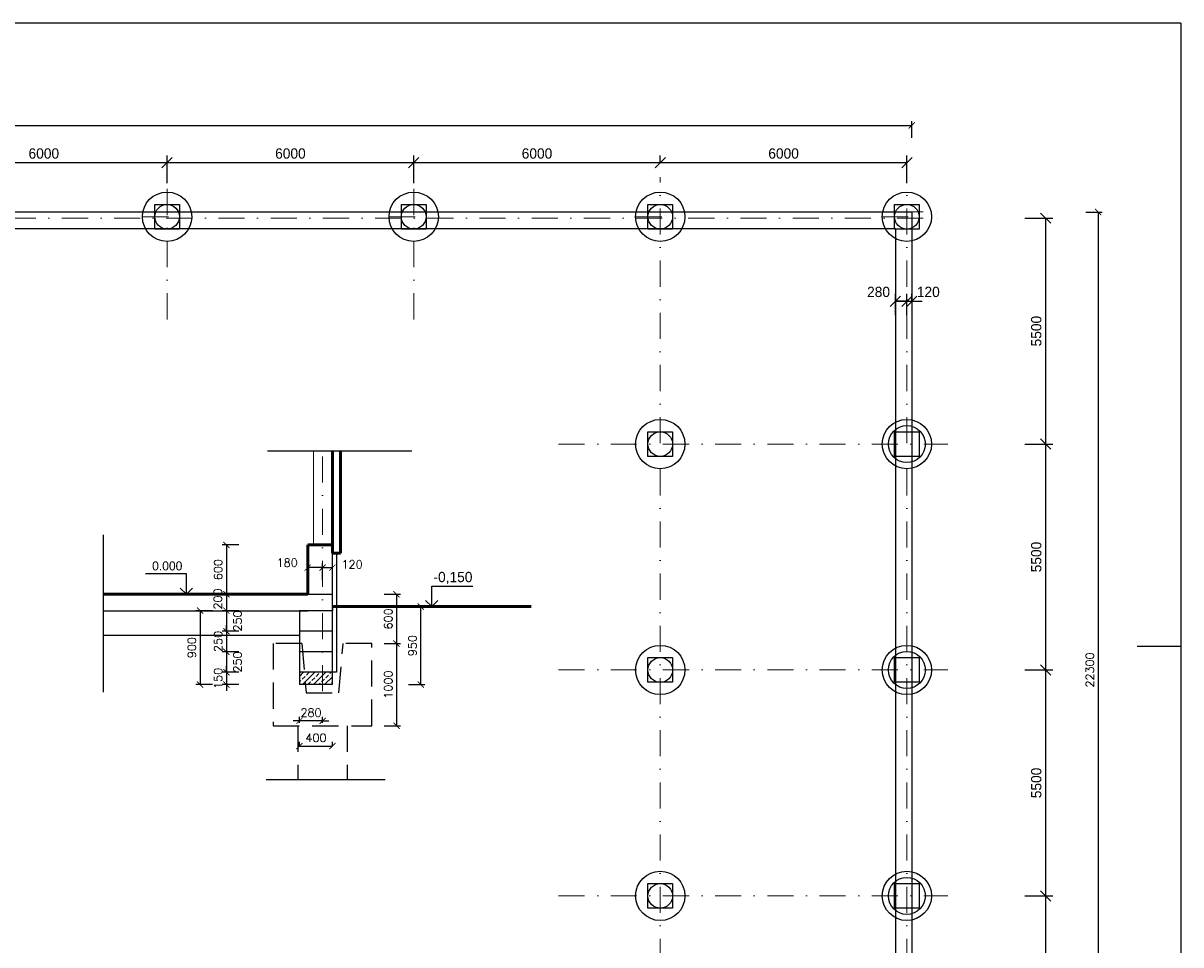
# Model space of a CAD drawing. Header units: millimetres. Extents: x -15255 to 382697, y -199968 to 116742.
# Tile 5 of 40: x 122726 to 150895, y -129790 to -107350. Entities that reach past the tile are written whole.
import ezdxf
from ezdxf.enums import TextEntityAlignment as Align

# ---------------------------------------------------------------- set-up
doc = ezdxf.new("R2010")
doc.units = ezdxf.units.MM
doc.header["$LTSCALE"] = 50
doc.linetypes.add('DASHDOT', pattern=[25.4, 12.7, -6.35, 0, -6.35])
doc.linetypes.add('DASHED', pattern=[19.05, 12.7, -6.35])
for name, color, linetype, lineweight in [('CKKOTY', 3, 'Continuous', 25), ('CKKOTY_VYS', 3, 'Continuous', 25), ('CKRASTR', 1, 'DASHDOT', 18), ('CKSTENY_PODROVINOU', 7, 'Continuous', 25), ('CKSTENY_REZ', 6, 'Continuous', 50), ('pohledy', 7, 'Continuous', 25), ('srafy', 7, 'Continuous', 18)]:
    doc.layers.add(name, color=color, linetype=linetype, lineweight=lineweight)
doc.layers.add('KOTY', color=4, linetype='Continuous')
doc.layers.add('PILOTY', color=2, linetype='Continuous')
doc.styles.add('RomanS', font='romans.shx')
doc.linetypes.add('PRERUSENI', pattern='A,60,[100,CADKON.SHX,S=2.5,R=0,X=0,Y=0],-10', length=70)
doc.dimstyles.new('CADKON', dxfattribs={"dimscale": 100, "dimtxt": 2.5, "dimasz": 2.5, "dimexe": 1.8, "dimexo": 5, "dimgap": 1, "dimtad": 1, "dimdec": 0, "dimrnd": 1, "dimtxsty": 'Standard', "dimblk1": 'OBLIQUE', "dimblk2": 'OBLIQUE', "dimsah": 1, "dimcen": 2.5, "dimclrd": 256, "dimadec": 1, "dimazin": 2, "dimtfac": 1, "dimtdec": 0, "dimtix": 1, "dimtmove": 2, "dimatfit": 3, "dimldrblk": 'OPEN30', "dimfxl": 0, "dimtolj": 1, "dimlwd": -1, "dimarcsym": 0})
doc.dimstyles.new('IN 1_100', dxfattribs={"dimscale": 100, "dimtxt": 2, "dimasz": 1.5, "dimexe": 1, "dimexo": 2, "dimgap": 1, "dimtad": 1, "dimdec": 0, "dimzin": 0, "dimdsep": 46, "dimtxsty": 'RomanS', "dimblk": 'ARCHTICK', "dimcen": 0.09, "dimclrd": 256, "dimclre": 256, "dimclrt": 7, "dimadec": 0, "dimazin": 0, "dimtfac": 1, "dimtdec": 0, "dimtix": 1, "dimtmove": 2, "dimatfit": 3, "dimfxl": 0, "dimtolj": 1, "dimtzin": 0, "dimarcsym": 0})

# ---------------------------------------------------------------- blocks, each defined once
blk = doc.blocks.new('_OBLIQUE')
at = {"color": 0, "linetype": 'ByBlock'}
blk.add_line((-0.5, -0.5), (0.5, 0.5), dxfattribs=at)
blk = doc.blocks.new('*D332')
at = {"layer": 'CKKOTY', "color": 0, "lineweight": -2}
for p, q in [((120229, -111250), (120229, -110570)), ((126229, -111250), (126229, -110570))]:
    blk.add_line(p, q, dxfattribs=at)
at = {"layer": 'CKKOTY'}
blk.add_line((126229, -110750), (120229, -110750), dxfattribs=at)
at = {"layer": 'Defpoints', "color": 0}
for p in [(120229, -110750), (120229, -111848), (126229, -111848)]:
    blk.add_point(p, dxfattribs=at)
at = {"layer": 'CKKOTY', "xscale": 250, "yscale": 250, "zscale": 250, "rotation": 180}
blk.add_blockref('_OBLIQUE', (120229, -110750), dxfattribs=at)
at = {"layer": 'CKKOTY', "xscale": 250, "yscale": 250, "zscale": 250}
blk.add_blockref('_OBLIQUE', (126229, -110750), dxfattribs=at)
at = {"layer": 'CKKOTY', "color": 0, "insert": (123229, -110525), "char_height": 250, "attachment_point": 5}
blk.add_mtext('\\A1;6000', dxfattribs=at)
blk = doc.blocks.new('_Open30')
at = {"color": 0, "lineweight": -2}
for p, q in [((-1, 0.27), (0, 0)), ((0, 0), (-1, -0.27)), ((0, 0), (-1, 0))]:
    blk.add_line(p, q, dxfattribs=at)
blk = doc.blocks.new('*D331')
at = {"layer": 'CKKOTY', "color": 0, "lineweight": -2}
for p, q in [((126229, -111250), (126229, -110570)), ((132229, -111250), (132229, -110570))]:
    blk.add_line(p, q, dxfattribs=at)
at = {"layer": 'CKKOTY'}
blk.add_line((132229, -110750), (126229, -110750), dxfattribs=at)
at = {"layer": 'Defpoints', "color": 0}
for p in [(126229, -110750), (126229, -111848), (132229, -111848)]:
    blk.add_point(p, dxfattribs=at)
at = {"layer": 'CKKOTY', "xscale": 250, "yscale": 250, "zscale": 250, "rotation": 180}
blk.add_blockref('_OBLIQUE', (126229, -110750), dxfattribs=at)
at = {"layer": 'CKKOTY', "xscale": 250, "yscale": 250, "zscale": 250}
blk.add_blockref('_OBLIQUE', (132229, -110750), dxfattribs=at)
at = {"layer": 'CKKOTY', "color": 0, "insert": (129229, -110525), "char_height": 250, "attachment_point": 5}
blk.add_mtext('\\A1;6000', dxfattribs=at)
blk = doc.blocks.new('*D330')
at = {"layer": 'CKKOTY', "color": 0, "lineweight": -2}
for p, q in [((132229, -111250), (132229, -110570)), ((138229, -110750), (138229, -110570))]:
    blk.add_line(p, q, dxfattribs=at)
at = {"layer": 'CKKOTY'}
blk.add_line((138229, -110750), (132229, -110750), dxfattribs=at)
at = {"layer": 'Defpoints', "color": 0}
for p in [(132229, -110750), (138229, -111098), (132229, -111848)]:
    blk.add_point(p, dxfattribs=at)
at = {"layer": 'CKKOTY', "xscale": 250, "yscale": 250, "zscale": 250, "rotation": 180}
blk.add_blockref('_OBLIQUE', (132229, -110750), dxfattribs=at)
at = {"layer": 'CKKOTY', "xscale": 250, "yscale": 250, "zscale": 250}
blk.add_blockref('_OBLIQUE', (138229, -110750), dxfattribs=at)
at = {"layer": 'CKKOTY', "color": 0, "insert": (135229, -110525), "char_height": 250, "attachment_point": 5}
blk.add_mtext('\\A1;6000', dxfattribs=at)
blk = doc.blocks.new('*D329')
at = {"layer": 'CKKOTY', "color": 0, "lineweight": -2}
for p, q in [((138229, -110750), (138229, -110570)), ((144229, -111250), (144229, -110570))]:
    blk.add_line(p, q, dxfattribs=at)
at = {"layer": 'CKKOTY'}
blk.add_line((144229, -110750), (138229, -110750), dxfattribs=at)
at = {"layer": 'Defpoints', "color": 0}
for p in [(138229, -110750), (138229, -111098), (144229, -111848)]:
    blk.add_point(p, dxfattribs=at)
at = {"layer": 'CKKOTY', "xscale": 250, "yscale": 250, "zscale": 250, "rotation": 180}
blk.add_blockref('_OBLIQUE', (138229, -110750), dxfattribs=at)
at = {"layer": 'CKKOTY', "xscale": 250, "yscale": 250, "zscale": 250}
blk.add_blockref('_OBLIQUE', (144229, -110750), dxfattribs=at)
at = {"layer": 'CKKOTY', "color": 0, "insert": (141229, -110525), "char_height": 250, "attachment_point": 5}
blk.add_mtext('\\A1;6000', dxfattribs=at)
blk = doc.blocks.new('*D328')
at = {"layer": 'CKKOTY', "color": 0, "lineweight": -2}
for p, q in [((147103, -128598), (147783, -128598)), ((147103, -134098), (147783, -134098))]:
    blk.add_line(p, q, dxfattribs=at)
at = {"layer": 'CKKOTY'}
blk.add_line((147603, -128598), (147603, -134098), dxfattribs=at)
at = {"layer": 'Defpoints', "color": 0}
for p in [(145229, -128598), (145229, -134098), (147603, -134098)]:
    blk.add_point(p, dxfattribs=at)
at = {"layer": 'CKKOTY', "xscale": 250, "yscale": 250, "zscale": 250}
for p, rotation in [((147603, -128598), 90), ((147603, -134098), 270)]:
    blk.add_blockref('_OBLIQUE', p, dxfattribs=dict(at, rotation=rotation))
at = {"layer": 'CKKOTY', "color": 0, "insert": (147378, -131348), "char_height": 250, "attachment_point": 5, "rotation": 90}
blk.add_mtext('\\A1;5500', dxfattribs=at)
blk = doc.blocks.new('*D327')
at = {"layer": 'CKKOTY', "color": 0, "lineweight": -2}
for p, q in [((147103, -123098), (147783, -123098)), ((147103, -128598), (147783, -128598))]:
    blk.add_line(p, q, dxfattribs=at)
at = {"layer": 'CKKOTY'}
blk.add_line((147603, -123098), (147603, -128598), dxfattribs=at)
at = {"layer": 'Defpoints', "color": 0}
for p in [(145229, -123098), (145229, -128598), (147603, -128598)]:
    blk.add_point(p, dxfattribs=at)
at = {"layer": 'CKKOTY', "xscale": 250, "yscale": 250, "zscale": 250}
for p, rotation in [((147603, -123098), 90), ((147603, -128598), 270)]:
    blk.add_blockref('_OBLIQUE', p, dxfattribs=dict(at, rotation=rotation))
at = {"layer": 'CKKOTY', "color": 0, "insert": (147378, -125848), "char_height": 250, "attachment_point": 5, "rotation": 90}
blk.add_mtext('\\A1;5500', dxfattribs=at)
blk = doc.blocks.new('*D326')
at = {"layer": 'CKKOTY', "color": 0, "lineweight": -2}
for p, q in [((147103, -117598), (147783, -117598)), ((147103, -123098), (147783, -123098))]:
    blk.add_line(p, q, dxfattribs=at)
at = {"layer": 'CKKOTY'}
blk.add_line((147603, -117598), (147603, -123098), dxfattribs=at)
at = {"layer": 'Defpoints', "color": 0}
for p in [(145229, -117598), (145229, -123098), (147603, -123098)]:
    blk.add_point(p, dxfattribs=at)
at = {"layer": 'CKKOTY', "xscale": 250, "yscale": 250, "zscale": 250}
for p, rotation in [((147603, -117598), 90), ((147603, -123098), 270)]:
    blk.add_blockref('_OBLIQUE', p, dxfattribs=dict(at, rotation=rotation))
at = {"layer": 'CKKOTY', "color": 0, "insert": (147378, -120348), "char_height": 250, "attachment_point": 5, "rotation": 90}
blk.add_mtext('\\A1;5500', dxfattribs=at)
blk = doc.blocks.new('*D325')
at = {"layer": 'CKKOTY', "color": 0, "lineweight": -2}
for p, q in [((147103, -112098), (147783, -112098)), ((147103, -117598), (147783, -117598))]:
    blk.add_line(p, q, dxfattribs=at)
at = {"layer": 'CKKOTY'}
blk.add_line((147603, -112098), (147603, -117598), dxfattribs=at)
at = {"layer": 'Defpoints', "color": 0}
for p in [(144449, -112098), (145229, -117598), (147603, -117598)]:
    blk.add_point(p, dxfattribs=at)
at = {"layer": 'CKKOTY', "xscale": 250, "yscale": 250, "zscale": 250}
for p, rotation in [((147603, -112098), 90), ((147603, -117598), 270)]:
    blk.add_blockref('_OBLIQUE', p, dxfattribs=dict(at, rotation=rotation))
at = {"layer": 'CKKOTY', "color": 0, "insert": (147378, -114848), "char_height": 250, "attachment_point": 5, "rotation": 90}
blk.add_mtext('\\A1;5500', dxfattribs=at)
blk = doc.blocks.new('*D370')
at = {"layer": 'Defpoints', "color": 0}
for p in [(144229, -114120), (143949, -114960), (144229, -114960)]:
    blk.add_point(p, dxfattribs=at)
at = {"layer": 'KOTY', "color": 0, "lineweight": -2}
for p, q in [((143949, -114460), (143949, -113940)), ((144229, -114460), (144229, -113940))]:
    blk.add_line(p, q, dxfattribs=at)
at = {"layer": 'KOTY'}
blk.add_line((143949, -114120), (144229, -114120), dxfattribs=at)
at = {"layer": 'KOTY', "xscale": 250, "yscale": 250, "zscale": 250, "rotation": 180}
blk.add_blockref('_OBLIQUE', (143949, -114120), dxfattribs=at)
at = {"layer": 'KOTY', "xscale": 250, "yscale": 250, "zscale": 250}
blk.add_blockref('_OBLIQUE', (144229, -114120), dxfattribs=at)
at = {"layer": 'KOTY', "color": 0, "insert": (143540, -113895), "char_height": 250, "attachment_point": 5}
blk.add_mtext('\\A1;280', dxfattribs=at)
blk = doc.blocks.new('*D371')
at = {"layer": 'Defpoints', "color": 0}
for p in [(144349, -114120), (144229, -114600), (144349, -114600)]:
    blk.add_point(p, dxfattribs=at)
at = {"layer": 'KOTY', "color": 0, "lineweight": -2}
for p, q in [((144229, -114120), (144229, -113940)), ((144349, -114120), (144349, -113940))]:
    blk.add_line(p, q, dxfattribs=at)
at = {"layer": 'KOTY'}
for p, q in [((144229, -114120), (143979, -114120)), ((144229, -114120), (144349, -114120)), ((144349, -114120), (144599, -114120))]:
    blk.add_line(p, q, dxfattribs=at)
at = {"layer": 'KOTY', "xscale": 250, "yscale": 250, "zscale": 250}
blk.add_blockref('_OBLIQUE', (144229, -114120), dxfattribs=at)
at = {"layer": 'KOTY', "xscale": 250, "yscale": 250, "zscale": 250, "rotation": 180}
blk.add_blockref('_OBLIQUE', (144349, -114120), dxfattribs=at)
at = {"layer": 'KOTY', "color": 0, "insert": (144750, -113895), "char_height": 250, "attachment_point": 5}
blk.add_mtext('\\A1;120', dxfattribs=at)
blk = doc.blocks.new('_ArchTick')
at = {"color": 0, "linetype": 'ByBlock', "const_width": 0.15}
blk.add_lwpolyline([(-0.5, -0.5), (0.5, 0.5)], dxfattribs=at)
blk = doc.blocks.new('*D375')
at = {"layer": 'CKKOTY', "lineweight": -2}
for p, q in [((127970, -121654), (127570, -121654)), ((127670, -121654), (127670, -122154)), ((127970, -122154), (127570, -122154))]:
    blk.add_line(p, q, dxfattribs=at)
at = {"layer": 'Defpoints', "color": 0}
for p in [(129450, -121654), (127670, -122154), (129450, -122154)]:
    blk.add_point(p, dxfattribs=at)
at = {"layer": 'CKKOTY', "lineweight": -2, "xscale": 150, "yscale": 150, "zscale": 150}
for p, rotation in [((127670, -121654), 90), ((127670, -122154), 270)]:
    blk.add_blockref('_ArchTick', p, dxfattribs=dict(at, rotation=rotation))
at = {"layer": 'CKKOTY', "color": 7, "insert": (127942, -121904), "char_height": 200, "attachment_point": 5, "rotation": 90, "style": 'RomanS'}
blk.add_mtext('\\A1;250', dxfattribs=at)
blk = doc.blocks.new('*D374')
at = {"layer": 'CKKOTY', "lineweight": -2}
for p, q in [((127970, -122654), (127570, -122654)), ((127670, -122654), (127670, -123154)), ((127970, -123154), (127570, -123154))]:
    blk.add_line(p, q, dxfattribs=at)
at = {"layer": 'Defpoints', "color": 0}
for p in [(129450, -122654), (127670, -123154), (129450, -123154)]:
    blk.add_point(p, dxfattribs=at)
at = {"layer": 'CKKOTY', "lineweight": -2, "xscale": 150, "yscale": 150, "zscale": 150}
for p, rotation in [((127670, -122654), 90), ((127670, -123154), 270)]:
    blk.add_blockref('_ArchTick', p, dxfattribs=dict(at, rotation=rotation))
at = {"layer": 'CKKOTY', "color": 7, "insert": (127942, -122904), "char_height": 200, "attachment_point": 5, "rotation": 90, "style": 'RomanS'}
blk.add_mtext('\\A1;250', dxfattribs=at)
blk = doc.blocks.new('*D373')
at = {"layer": 'CKKOTY', "lineweight": -2}
for p, q in [((127970, -122154), (127570, -122154)), ((127670, -122154), (127670, -122004)), ((127670, -122154), (127670, -122654)), ((127970, -122654), (127570, -122654)), ((127670, -122654), (127670, -122804))]:
    blk.add_line(p, q, dxfattribs=at)
at = {"layer": 'Defpoints', "color": 0}
for p in [(129450, -122154), (127670, -122654), (129450, -122654)]:
    blk.add_point(p, dxfattribs=at)
at = {"layer": 'CKKOTY', "lineweight": -2, "xscale": 150, "yscale": 150, "zscale": 150}
for p, rotation in [((127670, -122154), 270), ((127670, -122654), 90)]:
    blk.add_blockref('_ArchTick', p, dxfattribs=dict(at, rotation=rotation))
at = {"layer": 'CKKOTY', "color": 7, "insert": (127470, -122404), "char_height": 200, "attachment_point": 5, "rotation": 90, "style": 'RomanS'}
blk.add_mtext('\\A1;250', dxfattribs=at)
blk = doc.blocks.new('*U346')
at = {"color": 0, "linetype": 'ByBlock', "lineweight": -2}
blk.add_lwpolyline([(-1.5, 1.5), (0, 0), (1.5, 1.5), (0, 0), (0, 5), (10, 5)], dxfattribs=at)
blk = doc.blocks.new('*D372')
at = {"layer": 'CKKOTY', "lineweight": -2}
for p, q in [((127970, -121254), (127570, -121254)), ((127670, -121254), (127670, -121654)), ((127970, -121654), (127570, -121654))]:
    blk.add_line(p, q, dxfattribs=at)
at = {"layer": 'Defpoints', "color": 0}
for p in [(128904, -121254), (127670, -121654), (128904, -121654)]:
    blk.add_point(p, dxfattribs=at)
at = {"layer": 'CKKOTY', "lineweight": -2, "xscale": 150, "yscale": 150, "zscale": 150}
for p, rotation in [((127670, -121254), 90), ((127670, -121654), 270)]:
    blk.add_blockref('_ArchTick', p, dxfattribs=dict(at, rotation=rotation))
at = {"layer": 'CKKOTY', "color": 7, "insert": (127462, -121370), "char_height": 200, "attachment_point": 5, "rotation": 90, "style": 'RomanS'}
blk.add_mtext('\\A1;200', dxfattribs=at)
blk = doc.blocks.new('*D376')
at = {"layer": 'CKKOTY', "lineweight": -2}
for p, q in [((127970, -120054), (127570, -120054)), ((127670, -120054), (127670, -121254)), ((127970, -121254), (127570, -121254))]:
    blk.add_line(p, q, dxfattribs=at)
at = {"layer": 'Defpoints', "color": 0}
for p in [(128906, -120054), (127670, -121254), (128906, -121254)]:
    blk.add_point(p, dxfattribs=at)
at = {"layer": 'CKKOTY', "lineweight": -2, "xscale": 150, "yscale": 150, "zscale": 150}
for p, rotation in [((127670, -120054), 90), ((127670, -121254), 270)]:
    blk.add_blockref('_ArchTick', p, dxfattribs=dict(at, rotation=rotation))
at = {"layer": 'CKKOTY', "color": 7, "insert": (127470, -120654), "char_height": 200, "attachment_point": 5, "rotation": 90, "style": 'RomanS'}
blk.add_mtext('\\A1;600', dxfattribs=at)
blk = doc.blocks.new('*D377')
at = {"layer": 'CKKOTY', "lineweight": -2}
for p, q in [((131510, -121254), (131910, -121254)), ((131810, -121254), (131810, -122454)), ((131510, -122454), (131910, -122454))]:
    blk.add_line(p, q, dxfattribs=at)
at = {"layer": 'Defpoints', "color": 0}
for p in [(128370, -121254), (129270, -122454), (131810, -122454)]:
    blk.add_point(p, dxfattribs=at)
at = {"layer": 'CKKOTY', "lineweight": -2, "xscale": 150, "yscale": 150, "zscale": 150}
for p, rotation in [((131810, -121254), 90), ((131810, -122454), 270)]:
    blk.add_blockref('_ArchTick', p, dxfattribs=dict(at, rotation=rotation))
at = {"layer": 'CKKOTY', "color": 7, "insert": (131610, -121854), "char_height": 200, "attachment_point": 5, "rotation": 90, "style": 'RomanS'}
blk.add_mtext('\\A1;600', dxfattribs=at)
blk = doc.blocks.new('*D378')
at = {"layer": 'CKKOTY', "lineweight": -2}
for p, q in [((131510, -122454), (131910, -122454)), ((131810, -122454), (131810, -124454)), ((131510, -124454), (131910, -124454))]:
    blk.add_line(p, q, dxfattribs=at)
at = {"layer": 'Defpoints', "color": 0}
for p in [(129270, -122454), (129270, -124454), (131810, -124454)]:
    blk.add_point(p, dxfattribs=at)
at = {"layer": 'CKKOTY', "lineweight": -2, "xscale": 150, "yscale": 150, "zscale": 150}
for p, rotation in [((131810, -122454), 90), ((131810, -124454), 270)]:
    blk.add_blockref('_ArchTick', p, dxfattribs=dict(at, rotation=rotation))
at = {"layer": 'CKKOTY', "color": 7, "insert": (131610, -123454), "char_height": 200, "attachment_point": 5, "rotation": 90, "style": 'RomanS'}
blk.add_mtext('\\A1;1000', dxfattribs=at)
blk = doc.blocks.new('*D379')
at = {"layer": 'CKKOTY', "lineweight": -2}
for p, q in [((130010, -120906), (130010, -120506)), ((130250, -120906), (130250, -120506)), ((130010, -120606), (130250, -120606))]:
    blk.add_line(p, q, dxfattribs=at)
at = {"layer": 'Defpoints', "color": 0}
for p in [(130250, -120606), (130010, -121706), (130250, -121706)]:
    blk.add_point(p, dxfattribs=at)
at = {"layer": 'CKKOTY', "lineweight": -2, "xscale": 150, "yscale": 150, "zscale": 150, "rotation": 180}
blk.add_blockref('_ArchTick', (130010, -120606), dxfattribs=at)
at = {"layer": 'CKKOTY', "lineweight": -2, "xscale": 150, "yscale": 150, "zscale": 150}
blk.add_blockref('_ArchTick', (130250, -120606), dxfattribs=at)
at = {"layer": 'CKKOTY', "color": 7, "insert": (130730, -120526), "char_height": 200, "attachment_point": 5, "style": 'RomanS'}
blk.add_mtext('\\A1;120', dxfattribs=at)
blk = doc.blocks.new('*D380')
at = {"layer": 'CKKOTY', "lineweight": -2}
for p, q in [((129650, -120906), (129650, -120506)), ((130010, -120906), (130010, -120506)), ((130010, -120606), (129650, -120606))]:
    blk.add_line(p, q, dxfattribs=at)
at = {"layer": 'Defpoints', "color": 0}
for p in [(129650, -120606), (129650, -121726), (130010, -121726)]:
    blk.add_point(p, dxfattribs=at)
at = {"layer": 'CKKOTY', "lineweight": -2, "xscale": 150, "yscale": 150, "zscale": 150, "rotation": 180}
blk.add_blockref('_ArchTick', (129650, -120606), dxfattribs=at)
at = {"layer": 'CKKOTY', "lineweight": -2, "xscale": 150, "yscale": 150, "zscale": 150}
blk.add_blockref('_ArchTick', (130010, -120606), dxfattribs=at)
at = {"layer": 'CKKOTY', "color": 7, "insert": (129150, -120486), "char_height": 200, "attachment_point": 5, "style": 'RomanS'}
blk.add_mtext('\\A1;180', dxfattribs=at)
blk = doc.blocks.new('*D384')
at = {"layer": 'CKKOTY', "lineweight": -2}
for p, q in [((129450, -124336), (129300, -124336)), ((129450, -124384), (129450, -124236)), ((130010, -124336), (129450, -124336)), ((130010, -124384), (130010, -124236)), ((130010, -124336), (130160, -124336))]:
    blk.add_line(p, q, dxfattribs=at)
at = {"layer": 'Defpoints', "color": 0}
for p in [(129450, -124336), (129450, -124584), (130010, -124584)]:
    blk.add_point(p, dxfattribs=at)
at = {"layer": 'CKKOTY', "lineweight": -2, "xscale": 150, "yscale": 150, "zscale": 150}
blk.add_blockref('_ArchTick', (129450, -124336), dxfattribs=at)
at = {"layer": 'CKKOTY', "lineweight": -2, "xscale": 150, "yscale": 150, "zscale": 150, "rotation": 180}
blk.add_blockref('_ArchTick', (130010, -124336), dxfattribs=at)
at = {"layer": 'CKKOTY', "color": 7, "insert": (129730, -124136), "char_height": 200, "attachment_point": 5, "style": 'RomanS'}
blk.add_mtext('\\A1;280', dxfattribs=at)
blk = doc.blocks.new('*D386')
at = {"layer": 'CKKOTY', "lineweight": -2}
for p, q in [((129450, -124950), (129450, -124850)), ((129450, -124950), (130250, -124950)), ((130250, -124950), (130250, -124850))]:
    blk.add_line(p, q, dxfattribs=at)
at = {"layer": 'Defpoints', "color": 0}
for p in [(130250, -124950), (129450, -125084), (130250, -125084)]:
    blk.add_point(p, dxfattribs=at)
at = {"layer": 'CKKOTY', "lineweight": -2, "xscale": 150, "yscale": 150, "zscale": 150, "rotation": 180}
blk.add_blockref('_ArchTick', (129450, -124950), dxfattribs=at)
at = {"layer": 'CKKOTY', "lineweight": -2, "xscale": 150, "yscale": 150, "zscale": 150}
blk.add_blockref('_ArchTick', (130250, -124950), dxfattribs=at)
at = {"layer": 'CKKOTY', "color": 7, "insert": (129850, -124750), "char_height": 200, "attachment_point": 5, "style": 'RomanS'}
blk.add_mtext('\\A1;400', dxfattribs=at)
blk = doc.blocks.new('*D388')
at = {"layer": 'CKKOTY', "lineweight": -2}
for p, q in [((127670, -123154), (127670, -123004)), ((127970, -123154), (127570, -123154)), ((127670, -123154), (127670, -123454)), ((127970, -123454), (127570, -123454)), ((127670, -123454), (127670, -123604))]:
    blk.add_line(p, q, dxfattribs=at)
at = {"layer": 'Defpoints', "color": 0}
for p in [(129450, -123154), (127670, -123454), (129450, -123454)]:
    blk.add_point(p, dxfattribs=at)
at = {"layer": 'CKKOTY', "lineweight": -2, "xscale": 150, "yscale": 150, "zscale": 150}
for p, rotation in [((127670, -123154), 270), ((127670, -123454), 90)]:
    blk.add_blockref('_ArchTick', p, dxfattribs=dict(at, rotation=rotation))
at = {"layer": 'CKKOTY', "color": 7, "insert": (127470, -123304), "char_height": 200, "attachment_point": 5, "rotation": 90, "style": 'RomanS'}
blk.add_mtext('\\A1;150', dxfattribs=at)
blk = doc.blocks.new('*D389')
at = {"layer": 'CKKOTY', "lineweight": -2}
for p, q in [((132100, -121554), (132500, -121554)), ((132400, -123454), (132400, -121554)), ((132100, -123454), (132500, -123454))]:
    blk.add_line(p, q, dxfattribs=at)
at = {"layer": 'Defpoints', "color": 0}
for p in [(130250, -121554), (132400, -121554), (130250, -123454)]:
    blk.add_point(p, dxfattribs=at)
at = {"layer": 'CKKOTY', "lineweight": -2, "xscale": 150, "yscale": 150, "zscale": 150}
for p, rotation in [((132400, -121554), 90), ((132400, -123454), 270)]:
    blk.add_blockref('_ArchTick', p, dxfattribs=dict(at, rotation=rotation))
at = {"layer": 'CKKOTY', "color": 7, "insert": (132200, -122504), "char_height": 200, "attachment_point": 5, "rotation": 90, "style": 'RomanS'}
blk.add_mtext('\\A1;950', dxfattribs=at)
blk = doc.blocks.new('*D393')
at = {"layer": 'CKKOTY', "lineweight": -2}
for p, q in [((127330, -121654), (126930, -121654)), ((127030, -121654), (127030, -123454)), ((127330, -123454), (126930, -123454))]:
    blk.add_line(p, q, dxfattribs=at)
at = {"layer": 'Defpoints', "color": 0}
for p in [(129450, -121654), (127030, -123454), (129450, -123454)]:
    blk.add_point(p, dxfattribs=at)
at = {"layer": 'CKKOTY', "lineweight": -2, "xscale": 150, "yscale": 150, "zscale": 150}
for p, rotation in [((127030, -121654), 90), ((127030, -123454), 270)]:
    blk.add_blockref('_ArchTick', p, dxfattribs=dict(at, rotation=rotation))
at = {"layer": 'CKKOTY', "color": 7, "insert": (126830, -122554), "char_height": 200, "attachment_point": 5, "rotation": 90, "style": 'RomanS'}
blk.add_mtext('\\A1;900', dxfattribs=at)
blk = doc.blocks.new('*D394')
at = {"layer": 'CKKOTY', "lineweight": -2}
for p, q in [((92729, -110140), (92729, -109740)), ((92729, -109840), (144349, -109840)), ((144349, -110140), (144349, -109740))]:
    blk.add_line(p, q, dxfattribs=at)
at = {"layer": 'Defpoints', "color": 0}
for p in [(144349, -109840), (144349, -112960), (92729, -114020)]:
    blk.add_point(p, dxfattribs=at)
at = {"layer": 'CKKOTY', "lineweight": -2, "xscale": 150, "yscale": 150, "zscale": 150, "rotation": 180}
blk.add_blockref('_ArchTick', (92729, -109840), dxfattribs=at)
at = {"layer": 'CKKOTY', "lineweight": -2, "xscale": 150, "yscale": 150, "zscale": 150}
blk.add_blockref('_ArchTick', (144349, -109840), dxfattribs=at)
at = {"layer": 'CKKOTY', "color": 7, "insert": (118539, -109640), "char_height": 200, "attachment_point": 5, "style": 'RomanS'}
blk.add_mtext('\\A1;51620', dxfattribs=at)
blk = doc.blocks.new('*D395')
at = {"layer": 'CKKOTY', "lineweight": -2}
for p, q in [((148580, -111948), (148980, -111948)), ((148880, -111948), (148880, -134248)), ((148580, -134248), (148980, -134248))]:
    blk.add_line(p, q, dxfattribs=at)
at = {"layer": 'Defpoints', "color": 0}
for p in [(144349, -111948), (144349, -134248), (148880, -134248)]:
    blk.add_point(p, dxfattribs=at)
at = {"layer": 'CKKOTY', "lineweight": -2, "xscale": 150, "yscale": 150, "zscale": 150}
for p, rotation in [((148880, -111948), 90), ((148880, -134248), 270)]:
    blk.add_blockref('_ArchTick', p, dxfattribs=dict(at, rotation=rotation))
at = {"layer": 'CKKOTY', "color": 7, "insert": (148680, -123098), "char_height": 200, "attachment_point": 5, "rotation": 90, "style": 'RomanS'}
blk.add_mtext('\\A1;22300', dxfattribs=at)

msp = doc.modelspace()

# ---------------------------------------------------------------- hatches: boundary and pattern name
at = {"layer": 'CKKOTY'}
h = msp.add_hatch(dxfattribs=at)
h.set_pattern_fill('ANSI33', color=256, scale=30, style=0)
h.paths.add_polyline_path([(130249.5, -123154.1), (130009.5, -123154.1), (130009.5, -123454.1), (130249.5, -123454.1)])
h.paths.add_polyline_path([(130009.5, -123154.1), (129567.9, -123154.1), (129592.9, -123454.1), (130009.5, -123454.1)])
h.paths.add_polyline_path([(129567.9, -123154.1), (129449.5, -123154.1), (129449.5, -123454.1), (129592.9, -123454.1)])

# ---------------------------------------------------------------- linework, layer by layer
for p, q in [((150895.1, -107350), (87905.1, -107350)), ((150895.1, -107350), (150895.1, -152230)), ((102108.5, -111947.9), (144348.5, -111947.9)), ((144348.5, -111947.9), (144348.5, -134247.9)), ((143948.5, -112347.9), (143948.5, -133847.9)), ((150895.1, -122530), (149835.5, -122530))]:
    msp.add_line(p, q)
at = {"color": 0, "linetype": 'ByBlock', "lineweight": -2}
msp.add_lwpolyline([(132519.8, -121404.1), (132669.8, -121554.1), (132819.8, -121404.1), (132669.8, -121554.1), (132669.8, -121054.1), (133669.8, -121054.1)], dxfattribs=at)
at = {"layer": 'CKKOTY_VYS'}
msp.add_line((127200.3, -121254.1), (126200.3, -121254.1), dxfattribs=at)
at = {"layer": 'CKRASTR'}
for p, q in [((126228.5, -114562.9), (126228.5, -111062.9)), ((132228.5, -114562.9), (132228.5, -111062.9)), ((138228.5, -140439.4), (138228.5, -111097.9)), ((144228.5, -140439.4), (144228.5, -111097.9)), ((90646.8, -111947.9), (145228.5, -111947.9)), ((90646.8, -112097.9), (145228.5, -112097.9)), ((125628.5, -112062.9), (126828.5, -112062.9)), ((131628.5, -112062.9), (132828.5, -112062.9)), ((137628.5, -112062.9), (138828.5, -112062.9)), ((143628.5, -112062.9), (144828.5, -112062.9)), ((135753.7, -117597.9), (145228.5, -117597.9)), ((130009.5, -123616.3), (130009.5, -117762.7)), ((135753.7, -123097.9), (145228.5, -123097.9)), ((135753.7, -128597.9), (145228.5, -128597.9))]:
    msp.add_line(p, q, dxfattribs=at)
at = {"layer": 'CKSTENY_PODROVINOU'}
for p, q in [((130349.5, -120254.1), (130249.5, -120254.1)), ((130349.5, -120254.1), (130349.5, -123154.1)), ((124670, -121654.1), (129649.5, -121654.1)), ((130249.5, -121654.1), (129449.5, -121654.1)), ((130249.5, -121594.1), (130249.5, -121654.1)), ((130249.5, -122154.1), (129449.5, -122154.1)), ((130249.5, -122654.1), (129449.5, -122654.1)), ((130249.5, -123154.1), (129449.5, -123154.1)), ((130349.5, -123154.1), (130249.5, -123154.1)), ((130249.5, -123454.1), (129449.5, -123454.1))]:
    msp.add_line(p, q, dxfattribs=at)
at = {"layer": 'CKSTENY_REZ'}
for p, q in [((130249.5, -120254.1), (130249.5, -117762.7)), ((130449.5, -120254.1), (130449.5, -117762.7)), ((129649.5, -120054.1), (130249.5, -120054.1)), ((129649.5, -121254.1), (129649.5, -120054.1)), ((130449.5, -120254.1), (130249.5, -120254.1)), ((124670, -121254.1), (129649.5, -121254.1)), ((130249.5, -121554.1), (135090, -121554.1))]:
    msp.add_line(p, q, dxfattribs=at)
at = {"layer": 'KOTY'}
msp.add_line((102508.5, -112347.9), (143948.5, -112347.9), dxfattribs=at)
at = {"layer": 'PILOTY'}
for points in [[(125928.5, -111762.9), (126528.5, -111762.9), (126528.5, -112362.9), (125928.5, -112362.9)], [(131928.5, -111762.9), (132528.5, -111762.9), (132528.5, -112362.9), (131928.5, -112362.9)], [(137928.5, -111762.9), (138528.5, -111762.9), (138528.5, -112362.9), (137928.5, -112362.9)], [(143928.5, -111762.9), (144528.5, -111762.9), (144528.5, -112362.9), (143928.5, -112362.9)], [(137928.5, -117297.9), (138528.5, -117297.9), (138528.5, -117897.9), (137928.5, -117897.9)], [(143928.5, -117297.9), (144528.5, -117297.9), (144528.5, -117897.9), (143928.5, -117897.9)], [(137928.5, -122797.9), (138528.5, -122797.9), (138528.5, -123397.9), (137928.5, -123397.9)], [(143928.5, -122797.9), (144528.5, -122797.9), (144528.5, -123397.9), (143928.5, -123397.9)], [(137928.5, -128297.9), (138528.5, -128297.9), (138528.5, -128897.9), (137928.5, -128897.9)], [(143928.5, -128297.9), (144528.5, -128297.9), (144528.5, -128897.9), (143928.5, -128897.9)]]:
    msp.add_lwpolyline(points, close=True, dxfattribs=at)
for centre, radius in [((126228.5, -112062.9), 600), ((132228.5, -112062.9), 600), ((138228.5, -112062.9), 600), ((144228.5, -112062.9), 600), ((126228.5, -112062.9), 300), ((132228.5, -112062.9), 300), ((138228.5, -112062.9), 300), ((144228.5, -112062.9), 300), ((138228.5, -117597.9), 600), ((144228.5, -117597.9), 600), ((144228.5, -117597.9), 450), ((138228.5, -117597.9), 300), ((138228.5, -123097.9), 600), ((144228.5, -123097.9), 600), ((138228.5, -123097.9), 300), ((144228.5, -123097.9), 450), ((138228.5, -128597.9), 600), ((144228.5, -128597.9), 600), ((144228.5, -128597.9), 450), ((138228.5, -128597.9), 300)]:
    msp.add_circle(centre, radius, dxfattribs=at)
at = {"layer": 'pohledy'}
for p, q in [((128670.5, -117762.7), (132187, -117762.7)), ((124670, -119806.6), (124670, -123641.1)), ((130249.5, -123454.1), (130249.5, -120254.1)), ((129649.5, -121254.1), (130249.5, -121254.1)), ((129449.5, -121654.1), (129449.5, -123454.1)), ((124670, -122254.1), (129449.5, -122254.1))]:
    msp.add_line(p, q, dxfattribs=at)
at = {"layer": 'pohledy', "linetype": 'DASHED'}
for p, q in [((129509.5, -122454.1), (128809.5, -122454.1)), ((128809.5, -122454.1), (128809.5, -124454.1)), ((129509.5, -122454.1), (129609.5, -123654.1)), ((130409.5, -123654.1), (130509.5, -122454.1)), ((131209.5, -122454.1), (130509.5, -122454.1)), ((131209.5, -124454.1), (131209.5, -122454.1)), ((129609.5, -123654.1), (130409.5, -123654.1)), ((128809.5, -124454.1), (131209.5, -124454.1)), ((129409.5, -124454.1), (129409.5, -125765.9)), ((130609.5, -124454.1), (130609.5, -125765.9))]:
    msp.add_line(p, q, dxfattribs=at)
at = {"layer": 'pohledy', "linetype": 'PRERUSENI'}
msp.add_line((128635.9, -125765.9), (131534.6, -125765.9), dxfattribs=at)
at = {"layer": 'srafy'}
msp.add_line((129789.5, -120054.1), (129789.5, -117762.7), dxfattribs=at)

# ---------------------------------------------------------------- block references
at = {"layer": 'CKKOTY_VYS'}
ref = msp.add_blockref('*U346', (126700.3, -121254.1), dxfattribs=dict(at, xscale=-100, yscale=100, zscale=100))
ref.add_attrib('Výška', '0.000', dxfattribs={"layer": '0', "color": 0, "linetype": 'ByBlock', "lineweight": -2, "height": 220}).set_placement((126600.3, -120674.1), align=Align.RIGHT)

# ---------------------------------------------------------------- texts
at = {"layer": 'CKKOTY'}
msp.add_text('-0,150', height=250, dxfattribs=at).set_placement((132709.9, -120960))

# ---------------------------------------------------------------- dimensions: what is measured, and where the dimension line sits
dim = msp.add_linear_dim(base=(144348.5, -109840), p1=(92728.5, -114020), p2=(144348.5, -112960), dimstyle='IN 1_100', dxfattribs=at)
dim.commit()
dim.dimension.update_dxf_attribs({"geometry": '*D394', "text_midpoint": (118538.5, -109640)})
for base, p1, p2, dimstyle, override, picture, middle in [((120228.5, -110750.4), (126228.5, -111847.9), (120228.5, -111847.9), 'CADKON', {"dimtmove": 2}, '*D332', (123228.5, -110525.4)), ((126228.5, -110750.4), (132228.5, -111847.9), (126228.5, -111847.9), 'CADKON', {"dimtmove": 2}, '*D331', (129228.5, -110525.4)), ((132228.5, -110750.4), (138228.5, -111097.9), (132228.5, -111847.9), 'CADKON', {"dimtmove": 2}, '*D330', (135228.5, -110525.4)), ((138228.5, -110750.4), (144228.5, -111847.9), (138228.5, -111097.9), 'CADKON', {"dimtmove": 2}, '*D329', (141228.5, -110525.4)), ((129449.5, -124335.9), (130009.5, -124584.1), (129449.5, -124584.1), 'IN 1_100', {"dimlfac": 0.5}, '*D384', (129729.5, -124135.9)), ((130249.5, -124950), (129449.5, -125084.1), (130249.5, -125084.1), 'IN 1_100', {"dimlfac": 0.5}, '*D386', (129849.5, -124750))]:
    dim = msp.add_linear_dim(base=base, p1=p1, p2=p2, dimstyle=dimstyle, override=override, dxfattribs=at)
    dim.commit()
    dim.dimension.update_dxf_attribs({"geometry": picture, "text_midpoint": middle})
dim = msp.add_linear_dim(base=(148880, -134247.9), p1=(144348.5, -111947.9), p2=(144348.5, -134247.9), angle=90, dimstyle='IN 1_100', dxfattribs=at)
dim.commit()
dim.dimension.update_dxf_attribs({"geometry": '*D395', "text_midpoint": (148680, -123097.9)})
for base, p1, p2, dimstyle, override, picture, middle in [((147602.9, -117597.9), (144448.5, -112097.9), (145228.5, -117597.9), 'CADKON', {"dimtmove": 2}, '*D325', (147377.9, -114847.9)), ((147602.9, -123097.9), (145228.5, -117597.9), (145228.5, -123097.9), 'CADKON', {"dimtmove": 2}, '*D326', (147377.9, -120347.9)), ((127670.5, -121254.1), (128906, -120054.1), (128906, -121254.1), 'IN 1_100', {"dimlfac": 0.5}, '*D376', (127470.5, -120654.1)), ((131810, -122454.1), (128369.5, -121254.1), (129269.5, -122454.1), 'IN 1_100', {"dimlfac": 0.5}, '*D377', (131610, -121854.1)), ((127030, -123454.1), (129449.5, -121654.1), (129449.5, -123454.1), 'IN 1_100', {"dimlfac": 0.5}, '*D393', (126830, -122554.1)), ((132400, -121554.1), (130249.5, -123454.1), (130249.5, -121554.1), 'IN 1_100', {"dimlfac": 0.5}, '*D389', (132200, -122504.1)), ((127670.5, -122654.1), (129449.5, -122154.1), (129449.5, -122654.1), 'IN 1_100', {"dimlfac": 0.5}, '*D373', (127470.5, -122404.1)), ((131810, -124454.1), (129269.5, -122454.1), (129269.5, -124454.1), 'IN 1_100', {"dimlfac": 0.5}, '*D378', (131610, -123454.1)), ((127670.5, -123454.1), (129449.5, -123154.1), (129449.5, -123454.1), 'IN 1_100', {"dimlfac": 0.5}, '*D388', (127470.5, -123304.1)), ((147602.9, -128597.9), (145228.5, -123097.9), (145228.5, -128597.9), 'CADKON', {"dimtmove": 2}, '*D327', (147377.9, -125847.9)), ((147602.9, -134097.9), (145228.5, -128597.9), (145228.5, -134097.9), 'CADKON', {"dimtmove": 2}, '*D328', (147377.9, -131347.9))]:
    dim = msp.add_linear_dim(base=base, p1=p1, p2=p2, angle=90, dimstyle=dimstyle, override=override, dxfattribs=at)
    dim.commit()
    dim.dimension.update_dxf_attribs({"geometry": picture, "text_midpoint": middle})
for base, p1, p2, picture, middle in [((129649.5, -120605.9), (130009.5, -121725.9), (129649.5, -121725.9), '*D380', (129150, -120485.9)), ((130249.5, -120605.9), (130009.5, -121705.9), (130249.5, -121705.9), '*D379', (130730, -120525.9))]:
    dim = msp.add_linear_dim(base=base, p1=p1, p2=p2, dimstyle='IN 1_100', override={"dimlfac": 0.5}, dxfattribs=at)
    dim.commit()
    dim.dimension.update_dxf_attribs({"geometry": picture, "text_midpoint": middle, "dimtype": 160})
for base, p1, p2, picture, middle in [((127670.5, -121654.1), (128904.2, -121254.1), (128904.2, -121654.1), '*D372', (127462.1, -121369.6)), ((127670.5, -122154.1), (129449.5, -121654.1), (129449.5, -122154.1), '*D375', (127941.8, -121904.1)), ((127670.5, -123154.1), (129449.5, -122654.1), (129449.5, -123154.1), '*D374', (127941.8, -122904.1))]:
    dim = msp.add_linear_dim(base=base, p1=p1, p2=p2, angle=90, dimstyle='IN 1_100', override={"dimlfac": 0.5}, dxfattribs=at)
    dim.commit()
    dim.dimension.update_dxf_attribs({"geometry": picture, "text_midpoint": middle, "dimtype": 160})
at = {"layer": 'KOTY'}
for base, p1, p2, picture, middle in [((144228.5, -114120), (143948.5, -114960), (144228.5, -114960), '*D370', (143540, -113895)), ((144348.5, -114120), (144228.5, -114600), (144348.5, -114600), '*D371', (144750, -113895))]:
    dim = msp.add_linear_dim(base=base, p1=p1, p2=p2, dimstyle='CADKON', dxfattribs=at)
    dim.commit()
    dim.dimension.update_dxf_attribs({"geometry": picture, "text_midpoint": middle, "dimtype": 160})

doc.saveas('drawing.dxf')
